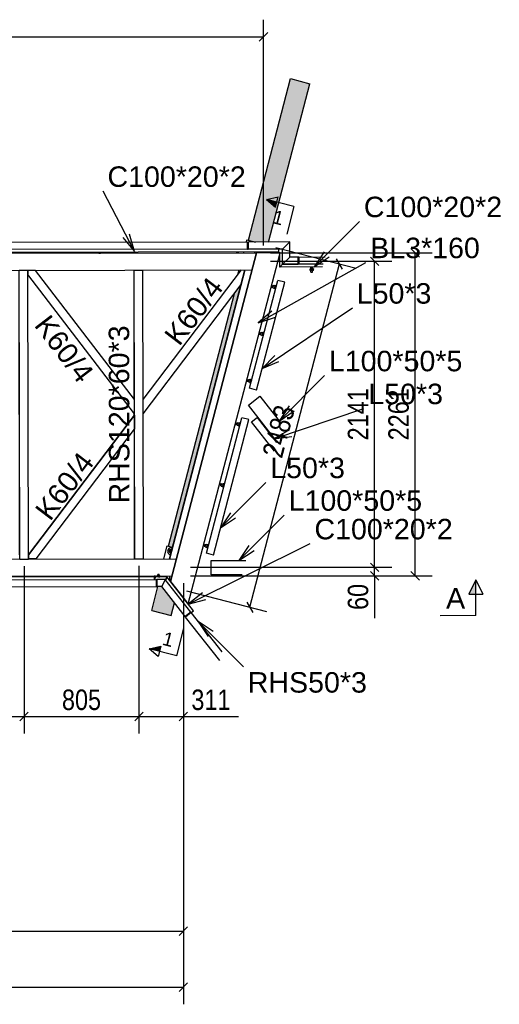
# Model space of a CAD drawing. Header units: millimetres. Extents: x -32861 to 254386, y 0 to 15445.
# Tile 48 of 67: x 160336 to 163694, y 3147 to 10036. Entities that reach past the tile are written whole.
import ezdxf

# ---------------------------------------------------------------- set-up
doc = ezdxf.new("R2010")
doc.units = ezdxf.units.MM
doc.styles.add('Arial', font='ARIAL.TTF', dxfattribs={"height": 0.2})
doc.styles.add('Arial Narrow', font='ARIALN.TTF', dxfattribs={"height": 0.2})

# ---------------------------------------------------------------- blocks, each defined once
blk = doc.blocks.new('Part-22009 - 21672')
at = {"color": 7}
for p, q in [((161385.8, 6264.5), (161913.5, 8285.5)), ((161386.8, 6264.5), (161914.6, 8285.5))]:
    blk.add_line(p, q, dxfattribs=at)
blk = doc.blocks.new('Part-68424 - 21672')
at = {"color": 7}
for p, q in [((160889.3, 8403.6), (160889.3, 8408.6)), ((160890.8, 8403.6), (160890.8, 8408.6)), ((160900.8, 8403.6), (160900.8, 8408.6)), ((160890.8, 8403.6), (160900.8, 8403.6))]:
    blk.add_line(p, q, dxfattribs=at)
blk = doc.blocks.new('Part-24994 - 21672')
at = {"color": 7}
for p, q in [((161138.4, 7379.3), (161136.7, 8284)), ((161138.2, 8284), (161198.2, 8284.1)), ((161142, 6264), (161138.2, 8284)), ((161202, 6264.1), (161198.2, 8284.1)), ((161138.6, 7268.7), (161138.5, 7279.4)), ((161140.4, 6264), (161138.8, 7168.8)), ((161142, 6264), (161202, 6264.1))]:
    blk.add_line(p, q, dxfattribs=at)
blk = doc.blocks.new('Part-67592 - 21672')
at = {"color": 7}
for p, q in [((161494.8, 5860.6), (161534.1, 5891.4)), ((161497.9, 5856.6), (161494.8, 5860.6)), ((161537.2, 5887.5), (161497.9, 5856.6)), ((161497.9, 5856.6), (161497.9, 5856.6)), ((161537.2, 5887.5), (161534.1, 5891.4)), ((161537.2, 5887.5), (161537.2, 5887.5))]:
    blk.add_line(p, q, dxfattribs=at)
blk = doc.blocks.new('Bolt-68297 - 21672')
at = {"color": 7}
for p, q in [((162104, 8176.9), (162101, 8165.3)), ((162101, 8165.3), (162109.8, 8163)), ((162104, 8176.9), (162112.8, 8174.7)), ((162108.9, 8159.7), (162113.7, 8178)), ((162108.9, 8159.7), (162118.5, 8157.1)), ((162111.3, 8168.9), (162120.9, 8166.3)), ((162113.7, 8178), (162123.3, 8175.5)), ((162124, 8177.9), (162117.9, 8154.7)), ((162117.9, 8154.7), (162120.8, 8154)), ((162126.9, 8177.2), (162120.8, 8154)), ((162122, 8158.3), (162128.7, 8156.6)), ((162122.3, 8159.8), (162129.1, 8158)), ((162124, 8177.9), (162126.9, 8177.2)), ((162125.4, 8171.4), (162132.1, 8169.6)), ((162125.7, 8172.8), (162132.5, 8171.1)), ((162018.1, 7848), (162015.1, 7836.4)), ((162015.1, 7836.4), (162023.9, 7834.1)), ((162018.1, 7848), (162026.9, 7845.7)), ((162023, 7830.7), (162027.8, 7849.1)), ((162023, 7830.7), (162032.7, 7828.2)), ((162025.4, 7839.9), (162035.1, 7837.4)), ((162027.8, 7849.1), (162037.5, 7846.5)), ((162038.1, 7849), (162032, 7825.7)), ((162032, 7825.7), (162034.9, 7825)), ((162041, 7848.2), (162034.9, 7825)), ((162036.1, 7829.3), (162042.8, 7827.6)), ((162036.4, 7830.8), (162043.2, 7829)), ((162038.1, 7849), (162041, 7848.2)), ((162039.5, 7842.4), (162046.2, 7840.6)), ((162039.9, 7843.9), (162046.6, 7842.1)), ((161932.2, 7519), (161929.2, 7507.4)), ((161932.2, 7519), (161941, 7516.7)), ((161937.1, 7501.7), (161941.9, 7520.1)), ((161939.5, 7510.9), (161949.2, 7508.4)), ((161941.9, 7520.1), (161951.6, 7517.6)), ((161952.2, 7520), (161946.1, 7496.8)), ((161955.1, 7519.2), (161949, 7496)), ((161952.2, 7520), (161955.1, 7519.2)), ((161953.6, 7513.4), (161960.3, 7511.7)), ((161954, 7514.9), (161960.7, 7513.1)), ((161929.2, 7507.4), (161938, 7505.1)), ((161937.1, 7501.7), (161946.8, 7499.2)), ((161946.1, 7496.8), (161949, 7496)), ((161950.2, 7500.4), (161956.9, 7498.6)), ((161950.5, 7501.8), (161957.3, 7500.1))]:
    blk.add_line(p, q, dxfattribs=at)
blk = doc.blocks.new('Part-21972 - 21672')
at = {"color": 7}
for p, q in [((160331.7, 8281.5), (160331.7, 8282.5)), ((160333.3, 8282.5), (160393.3, 8282.6)), ((160337, 6262.5), (160333.3, 8282.5)), ((160397, 6262.6), (160393.3, 8282.6)), ((160335.5, 6292.8), (160331.8, 8252.3)), ((160335.5, 6262.5), (160335.5, 6263.5)), ((160337, 6262.5), (160397, 6262.6))]:
    blk.add_line(p, q, dxfattribs=at)
blk = doc.blocks.new('Part-68286 - 21672')
at = {"color": 7}
for p, q in [((161931.6, 8480.5), (161931.7, 8430.5)), ((161931.6, 8480.5), (161936.6, 8480.5)), ((161936.6, 8480.5), (161936.7, 8430.5)), ((161931.7, 8430.5), (161936.7, 8430.5))]:
    blk.add_line(p, q, dxfattribs=at)
blk = doc.blocks.new('Part-22524 - 21672')
at = {"color": 7}
for p, q in [((161384.1, 6122.7), (161389.8, 6144.5)), ((161395.3, 6119.7), (161384.1, 6122.7))]:
    blk.add_line(p, q, dxfattribs=at)
blk = doc.blocks.new('Part-22567 - 21672')
at = {"color": 7}
for p, q in [((161980.1, 8405.6), (161981.4, 8410.6)), ((161992.5, 8405.6), (161993.9, 8410.6))]:
    blk.add_line(p, q, dxfattribs=at)
blk = doc.blocks.new('Part-25055 - 21672')
at = {"color": 7}
for p, q in [((160397, 6292.9), (161138.9, 7269.2)), ((161139.7, 7269.2), (160397.6, 6292.7)), ((161138.9, 7269.2), (161139.7, 7269.2)), ((161139.7, 7269.2), (161139.9, 7170.3)), ((160450.9, 6263.7), (161139.9, 7170.3)), ((160397, 6292.7), (160397.6, 6292.7)), ((160397, 6286.1), (160397.6, 6286.1)), ((160397.6, 6292.7), (160397.6, 6263.6)), ((160397.6, 6263.6), (160397.6, 6286.1)), ((160397, 6263.6), (160397.6, 6263.6)), ((160450.9, 6263.7), (160397.6, 6263.6))]:
    blk.add_line(p, q, dxfattribs=at)
blk = doc.blocks.new('Part-22909 - 21672')
at = {"color": 7}
for p, q in [((161344.6, 6264.4), (161368.3, 6355.2)), ((161368.3, 6355.2), (161406.9, 6345.1)), ((161311.6, 6137.9), (161313.2, 6144.3)), ((161426.6, 6060.9), (161427.1, 6060.8))]:
    blk.add_line(p, q, dxfattribs=at)
blk = doc.blocks.new('Part-22912 - 21672')
at = {"color": 7}
for p, q in [((161923.2, 8480.5), (161927.4, 8496.4)), ((161927.4, 8496.4), (161988, 8480.6)), ((161903.6, 8405.5), (161904.9, 8410.5)), ((162069.1, 8405.8), (162070.4, 8410.8)), ((161863.8, 8253), (161872.3, 8285.4)), ((161897.6, 8225.1), (161897.8, 8225.1))]:
    blk.add_line(p, q, dxfattribs=at)
blk = doc.blocks.new('Part-25047 - 21672')
at = {"color": 7}
for p, q in [((161199.9, 7379.4), (161888.5, 8285.4)), ((161199.9, 7378.4), (161889.2, 8285.4)), ((161886.6, 8182.8), (161913.4, 8285.5)), ((161200.1, 7279.5), (161886.6, 8182.8))]:
    blk.add_line(p, q, dxfattribs=at)
blk = doc.blocks.new('Part-25058 - 21672')
at = {"color": 7}
for p, q in [((160393.3, 8281.6), (160393.8, 8281.6)), ((160393.9, 8281.6), (160393.8, 8281.6)), ((160393.8, 8281.6), (160393.9, 8259.2)), ((160447.2, 8281.7), (160393.9, 8281.6)), ((160393.9, 8252.6), (160393.9, 8281.6)), ((161139.5, 7377.8), (160447.2, 8281.7)), ((160393.9, 8259.2), (160393.3, 8259.1)), ((160393.9, 8252.6), (160393.3, 8252.6)), ((161138.9, 7278.9), (160393.3, 8252.4)), ((161139.7, 7278.9), (160393.9, 8252.6)), ((161139.7, 7278.9), (161139.5, 7377.8)), ((161138.9, 7278.9), (161139.7, 7278.9))]:
    blk.add_line(p, q, dxfattribs=at)
blk = doc.blocks.new('Part-23241 - 21672')
at = {"color": 7}
for p, q in [((148761.5, 6240.9), (161433.2, 6264.6)), ((148761.7, 6120.9), (161401.8, 6144.5))]:
    blk.add_line(p, q, dxfattribs=at)
blk = doc.blocks.new('Part-68254 - 21672')
at = {"color": 7}
for p, q in [((162177, 8325.5), (162226.9, 8375.6)), ((162286.2, 8375.7), (162226.9, 8375.6)), ((162286.3, 8325.7), (162286.2, 8375.7)), ((162286.3, 8325.7), (162177, 8325.5))]:
    blk.add_line(p, q, dxfattribs=at)
blk = doc.blocks.new('Part-23889 - 21672')
for points in [[(162232.1, 9623.9), (161937, 8493.9), (161987.9, 8480.6), (162009.5, 8480.6), (162078.3, 8480.7), (162367.5, 9588.5), (162303.2, 9605.3)], [(161406.9, 6345.1), (161897.8, 8225.1), (161897.6, 8225.1), (161886.6, 8182.8), (161839.7, 8121.1), (161378, 6352.7), (161381.6, 6351.7)], [(161395.9, 5867.3), (161419.3, 5956.8), (161367.7, 6022.5), (161362.3, 6029.4), (161331, 6069.4), (161304, 6069.3), (161260.5, 5902.7), (161324.8, 5885.9)], [(161441.5, 6041.9), (161441.6, 6042.2), (161427.1, 6060.8), (161426.6, 6060.9)]]:
    blk.add_hatch(color=96).paths.add_polyline_path(points)
at = {"color": 96}
for p, q in [((161937, 8493.9), (162232.1, 9623.9)), ((162078.3, 8480.7), (162367.5, 9588.5)), ((162232.1, 9623.9), (162367.5, 9588.5)), ((161378, 6352.7), (161839.7, 8121.1)), ((161260.5, 5902.7), (161304, 6069.3)), ((161441.5, 6041.9), (161441.6, 6042.2)), ((161395.9, 5867.3), (161419.3, 5956.8)), ((161260.5, 5902.7), (161395.9, 5867.3))]:
    blk.add_line(p, q, dxfattribs=at)
blk = doc.blocks.new('Part-67568 - 21672')
at = {"color": 7}
for p, q in [((161994.7, 8405.6), (161391.7, 6106.1)), ((161391.7, 6106.1), (161994.6, 8405.6)), ((162159.5, 8405.9), (161994.6, 8405.6)), ((162159.4, 8405.5), (162159.5, 8405.9)), ((161515.2, 5947.9), (162156.9, 8395.7)), ((161391.7, 6106.1), (161503.8, 5962.5)), ((161391.7, 6106.1), (161391.7, 6106.1)), ((161496.8, 5971.5), (161391.7, 6106.1))]:
    blk.add_line(p, q, dxfattribs=at)
blk = doc.blocks.new('Part-68327 - 21672')
at = {"color": 7}
for p, q in [((148757.5, 8380.9), (161994.6, 8405.6)), ((148757.8, 8260.9), (161963.1, 8285.6))]:
    blk.add_line(p, q, dxfattribs=at)
blk = doc.blocks.new('Part-68278 - 21672')
at = {"color": 7}
for p, q in [((162157, 8305.5), (162156.8, 8405.5)), ((162156.8, 8405.5), (162176.8, 8405.5)), ((162157, 8305.5), (162177, 8325.5)), ((162177, 8325.5), (162177, 8325.5))]:
    blk.add_line(p, q, dxfattribs=at)
blk = doc.blocks.new('Part-67625 - 21672')
at = {"color": 7}
for p, q in [((162157, 8305.5), (162177, 8325.5)), ((162456, 8305.9), (162157, 8305.5)), ((162177, 8325.5), (162286.3, 8325.7))]:
    blk.add_line(p, q, dxfattribs=at)
blk = doc.blocks.new('Part-68313 - 21672')
at = {"color": 7}
for p, q in [((161283.8, 6139), (161283.1, 6119.3)), ((161367.8, 6135.9), (161283.8, 6139)), ((161357.8, 6116.2), (161367.8, 6135.9))]:
    blk.add_line(p, q, dxfattribs=at)
blk = doc.blocks.new('Bolt-68435 - 21672')
at = {"color": 7}
for p, q in [((161902.1, 8242.3), (161902.3, 8242.3)), ((161902.1, 8242.3), (161902.3, 8242.3)), ((161908.3, 8266), (161908.4, 8265.9)), ((161908.3, 8266), (161908.4, 8265.9))]:
    blk.add_line(p, q, dxfattribs=at)
for centre, radius, start, end in [((161955.6, 8458), 25, 67.64825, 112.67853), ((161955.6, 8458), 25, 67.64825, 112.67854), ((161902.5, 8254.8), 25, 68.50966, 68.84474), ((161902.5, 8254.8), 25, 68.50966, 68.84474), ((161902.5, 8254.8), 25, 261.88722, 262.22232), ((161902.5, 8254.8), 25, 261.88722, 262.22232), ((161902.5, 8254.8), 13, 267.81461, 268.44138), ((161902.5, 8254.8), 8, 276.27748, 277.33353), ((161902.5, 8254.8), 8, 53.39857, 54.45458), ((161902.5, 8254.8), 13, 62.29066, 62.91742)]:
    blk.add_arc(centre, radius, start, end, dxfattribs=at)
blk = doc.blocks.new('Part-67128 - 21672')
at = {"color": 7}
for p, q in [((161275.4, 6139.1), (161275.3, 6144.3)), ((161276.9, 6144.3), (161286.9, 6144.3)), ((161276.9, 6139.1), (161276.9, 6144.3)), ((161286.9, 6138.8), (161286.9, 6144.3))]:
    blk.add_line(p, q, dxfattribs=at)
blk = doc.blocks.new('Part-67332 - 21672')
at = {"color": 7}
for p, q in [((157090.2, 8406.5), (157090.2, 8421.5)), ((157090.2, 8406.5), (157090.2, 8421.5)), ((162151.1, 8410.9), (157090.2, 8401.5)), ((157091.5, 8403.5), (157091.4, 8421.5)), ((157091.4, 8421.5), (157091.5, 8401.5)), ((162151.1, 8410.9), (162151, 8430.9)), ((157090.2, 8401.5), (157090.2, 8403.5)), ((157091.4, 8403.5), (157091.5, 8403.5))]:
    blk.add_line(p, q, dxfattribs=at)
blk = doc.blocks.new('Part-68280 - 21672')
at = {"color": 7}
for p, q in [((162286.3, 8325.7), (162286.2, 8375.7)), ((162286.2, 8375.7), (162286.2, 8375.7)), ((162291.2, 8375.7), (162286.2, 8375.7)), ((162291.2, 8375.7), (162291.3, 8325.7)), ((162286.3, 8325.7), (162286.3, 8325.7)), ((162291.3, 8325.7), (162286.3, 8325.7))]:
    blk.add_line(p, q, dxfattribs=at)
blk = doc.blocks.new('Bolt-68436 - 21672')
at = {"color": 7}
for p, q in [((161383.2, 6313.1), (161386.7, 6326.5)), ((161393, 6303.4), (161383.2, 6313.1)), ((161386.7, 6326.5), (161400, 6330.2)), ((161393, 6303.4), (161396.2, 6304.3)), ((161400, 6330.2), (161402.4, 6327.9))]:
    blk.add_line(p, q, dxfattribs=at)
for centre, radius, start, end in [((161396.5, 6316.8), 25, 68.58483, 262.14715), ((161396.5, 6316.8), 25, 68.58483, 262.14715), ((161396.5, 6316.8), 13, 62.43109, 268.30095), ((161396.5, 6316.8), 8, 53.63492, 277.09717), ((161343.5, 6113.6), 25, 69.06671, 108.39218), ((161343.5, 6113.6), 25, 69.06671, 108.39218), ((161426.7, 6091.9), 25, 179.21562, 180.79133), ((161426.7, 6091.9), 25, 179.21562, 180.79133), ((161426.7, 6091.9), 25, 257.33226, 258.25862), ((161426.7, 6091.9), 25, 257.33226, 258.25862)]:
    blk.add_arc(centre, radius, start, end, dxfattribs=at)
blk = doc.blocks.new('Part-67598 - 21672')
at = {"color": 7}
for p, q in [((161355.3, 6119.4), (161331, 6069.4)), ((161494.8, 5860.6), (161331, 6069.4)), ((161534.1, 5891.4), (161355.3, 6119.4)), ((161534.1, 5891.4), (161494.8, 5860.6))]:
    blk.add_line(p, q, dxfattribs=at)
blk = doc.blocks.new('Bolt-67618 - 21672')
at = {"color": 7}
for p, q in [((162393.3, 8293.9), (162369.3, 8293.8)), ((162369.3, 8290.8), (162369.3, 8293.8)), ((162393.3, 8290.9), (162369.3, 8290.8)), ((162370.4, 8280.8), (162370.4, 8290.8)), ((162392.3, 8280.9), (162370.4, 8280.8)), ((162388.8, 8300.9), (162373.8, 8300.8)), ((162373.8, 8300.8), (162373.8, 8293.8)), ((162375.3, 8293.8), (162375.3, 8305.8)), ((162375.4, 8268.8), (162375.4, 8280.8)), ((162375.4, 8268.8), (162376.2, 8268.8)), ((162375.9, 8280.8), (162375.9, 8290.8)), ((162376.2, 8268.8), (162386.6, 8268.8)), ((162386.6, 8268.8), (162387.4, 8268.8)), ((162386.8, 8280.9), (162386.8, 8290.9)), ((162387.3, 8293.9), (162387.3, 8305.8)), ((162387.3, 8300.9), (162387.4, 8300.9)), ((162387.4, 8268.8), (162387.4, 8280.9)), ((162388.8, 8300.9), (162388.8, 8293.9)), ((162392.3, 8280.9), (162392.3, 8290.9)), ((162393.3, 8293.9), (162393.3, 8290.9))]:
    blk.add_line(p, q, dxfattribs=at)
blk = doc.blocks.new('Part-67595 - 21672')
at = {"color": 7}
for p, q in [((161291.2, 6119.3), (161291.3, 6069.3)), ((161291.2, 6119.3), (161296.2, 6119.3)), ((161291.3, 6069.3), (161296.3, 6069.3)), ((161296.2, 6119.3), (161296.3, 6069.3))]:
    blk.add_line(p, q, dxfattribs=at)
blk = doc.blocks.new('Part-67571 - 21672')
at = {"color": 7}
for p, q in [((161737, 5551.9), (161497.9, 5856.6)), ((161752.8, 5612.7), (161537.2, 5887.5))]:
    blk.add_line(p, q, dxfattribs=at)
blk = doc.blocks.new('Part-67578 - 21672')
at = {"color": 7}
blk.add_line((161751.2, 5606.2), (161751.4, 5606.4), dxfattribs=at)
blk = doc.blocks.new('Part-67599 - 21672')
at = {"color": 7}
for p, q in [((161355.3, 6119.4), (161296.2, 6119.3)), ((161296.2, 6119.3), (161296.3, 6069.3)), ((161331, 6069.4), (161296.3, 6069.3)), ((161355.3, 6119.4), (161331, 6069.4))]:
    blk.add_line(p, q, dxfattribs=at)
blk = doc.blocks.new('Part-67608 - 21672')
at = {"color": 7}
for p, q in [((161367.8, 6135.9), (161357.8, 6116.2)), ((161552.9, 5899.8), (161367.8, 6135.9)), ((161537.2, 5887.5), (161552.9, 5899.8))]:
    blk.add_line(p, q, dxfattribs=at)
blk = doc.blocks.new('Part-67620 - 21672')
at = {"color": 7}
for p, q in [((162291.2, 8375.7), (162474.3, 8376)), ((162291.3, 8325.7), (162291.2, 8375.7)), ((162461.3, 8326), (162291.3, 8325.7))]:
    blk.add_line(p, q, dxfattribs=at)
blk = doc.blocks.new('Part-67623 - 21672')
at = {"color": 7}
for p, q in [((161931.6, 8480.5), (157103.7, 8471.5)), ((161931.7, 8430.5), (161931.6, 8480.5)), ((157103.8, 8421.5), (157103.7, 8471.5)), ((161931.7, 8430.5), (157103.8, 8421.5))]:
    blk.add_line(p, q, dxfattribs=at)
blk = doc.blocks.new('Part-68028 - 21672')
at = {"color": 7}
for p, q in [((157396.7, 6112), (161291.2, 6119.3)), ((157396.7, 6112), (157396.8, 6062)), ((157396.8, 6062), (161291.3, 6069.3)), ((161291.2, 6119.3), (161291.3, 6069.3))]:
    blk.add_line(p, q, dxfattribs=at)
blk = doc.blocks.new('Part-68031 - 21672')
at = {"color": 7}
for p, q in [((157382.6, 6130), (157382.6, 6132)), ((157383.9, 6132), (157382.6, 6132)), ((157383.9, 6132), (161278.5, 6139.1)), ((157383.9, 6112), (157383.9, 6132)), ((161278.5, 6139.1), (161278.6, 6119.3)), ((157382.6, 6112), (157382.6, 6127)), ((157382.6, 6112), (157382.6, 6127)), ((157383.7, 6130), (157383.8, 6130)), ((157383.8, 6130), (157383.9, 6112))]:
    blk.add_line(p, q, dxfattribs=at)
blk = doc.blocks.new('Part-68255 - 21672')
at = {"color": 7}
for p, q in [((162226.7, 8481), (161936.6, 8480.5)), ((162176.8, 8430.9), (162226.7, 8481)), ((162176.8, 8430.9), (161936, 8430.5)), ((161936, 8430.5), (161936, 8430.5)), ((161936.7, 8430.5), (161936.7, 8430.5))]:
    blk.add_line(p, q, dxfattribs=at)
blk = doc.blocks.new('Part-68256 - 21672')
at = {"color": 7}
for p, q in [((162176.8, 8430.9), (162226.7, 8481)), ((162226.9, 8375.6), (162226.7, 8481)), ((162177, 8325.5), (162176.8, 8430.9)), ((162177, 8325.5), (162226.9, 8375.6))]:
    blk.add_line(p, q, dxfattribs=at)
blk = doc.blocks.new('Part-68292 - 21672')
at = {"color": 7}
for p, q in [((161938.6, 7339.5), (162017.2, 7401.2)), ((162017.2, 7401.2), (162169.2, 7207.5)), ((162137.5, 7085.9), (161938.6, 7339.5))]:
    blk.add_line(p, q, dxfattribs=at)
blk = doc.blocks.new('Part-68293 - 21672')
at = {"color": 7}
for p, q in [((161946.1, 7457.5), (162143.2, 8212.2)), ((161994.5, 7444.9), (162191.6, 8199.6)), ((162191.6, 8199.6), (162143.2, 8212.2)), ((161994.5, 7444.9), (161946.1, 7457.5))]:
    blk.add_line(p, q, dxfattribs=at)
blk = doc.blocks.new('Part-68294 - 21672')
at = {"color": 7}
for p, q in [((161644.7, 6302.8), (161892.2, 7251)), ((161693, 6290.2), (161940.6, 7238.4)), ((161940.6, 7238.4), (161892.2, 7251)), ((161693, 6290.2), (161644.7, 6302.8))]:
    blk.add_line(p, q, dxfattribs=at)
blk = doc.blocks.new('Part-68295 - 21672')
at = {"color": 7}
for p, q in [((161958.6, 7221.7), (161997.9, 7252.5)), ((161997.9, 7252.5), (162135.3, 7077.4)), ((162119.4, 7016.6), (161958.6, 7221.7))]:
    blk.add_line(p, q, dxfattribs=at)
blk = doc.blocks.new('Part-68296 - 21672')
at = {"color": 7}
for p, q in [((161675.8, 6252.1), (161919.9, 6252.6)), ((161676, 6152.1), (161675.8, 6252.1)), ((161893.8, 6152.5), (161676, 6152.1))]:
    blk.add_line(p, q, dxfattribs=at)
blk = doc.blocks.new('Bolt-68298 - 21672')
at = {"color": 7}
for p, q in [((161853.1, 7215.8), (161850, 7204.1)), ((161850, 7204.1), (161858.8, 7201.9)), ((161853.1, 7215.8), (161861.8, 7213.5)), ((161857.9, 7198.5), (161862.7, 7216.9)), ((161857.9, 7198.5), (161867.6, 7195.9)), ((161860.3, 7207.7), (161870, 7205.1)), ((161862.7, 7216.9), (161872.4, 7214.3)), ((161873, 7216.7), (161867, 7193.5)), ((161867, 7193.5), (161869.9, 7192.8)), ((161875.9, 7216), (161869.9, 7192.8)), ((161871, 7197.1), (161877.7, 7195.4)), ((161871.4, 7198.6), (161878.1, 7196.8)), ((161873, 7216.7), (161875.9, 7216)), ((161874.4, 7210.2), (161881.1, 7208.4)), ((161874.8, 7211.6), (161881.5, 7209.9)), ((161741.9, 6790), (161738.9, 6778.4)), ((161738.9, 6778.4), (161747.6, 6776.1)), ((161741.9, 6790), (161750.7, 6787.7)), ((161746.8, 6772.7), (161751.6, 6791.1)), ((161746.8, 6772.7), (161756.4, 6770.2)), ((161749.2, 6781.9), (161758.8, 6779.4)), ((161751.6, 6791.1), (161761.2, 6788.6)), ((161761.9, 6791), (161755.8, 6767.8)), ((161755.8, 6767.8), (161758.7, 6767)), ((161764.8, 6790.3), (161758.7, 6767)), ((161759.8, 6771.4), (161766.6, 6769.6)), ((161760.2, 6772.8), (161766.9, 6771.1)), ((161761.9, 6791), (161764.8, 6790.3)), ((161763.2, 6784.5), (161770, 6782.7)), ((161763.6, 6785.9), (161770.3, 6784.2)), ((161630.7, 6364.3), (161627.7, 6352.7)), ((161627.7, 6352.7), (161636.5, 6350.4)), ((161630.7, 6364.3), (161639.5, 6362)), ((161635.6, 6347), (161640.4, 6365.4)), ((161635.6, 6347), (161645.3, 6344.5)), ((161638, 6356.2), (161647.7, 6353.7)), ((161640.4, 6365.4), (161650.1, 6362.9)), ((161650.7, 6365.3), (161644.6, 6342.1)), ((161644.6, 6342.1), (161647.5, 6341.3)), ((161653.6, 6364.5), (161647.5, 6341.3)), ((161648.7, 6345.7), (161655.4, 6343.9)), ((161649.1, 6347.1), (161655.8, 6345.4)), ((161650.7, 6365.3), (161653.6, 6364.5)), ((161652.1, 6358.7), (161658.8, 6357)), ((161652.5, 6360.2), (161659.2, 6358.4))]:
    blk.add_line(p, q, dxfattribs=at)
blk = doc.blocks.new('Bolt-68299 - 21672')
at = {"color": 7}
for p, q in [((162024.1, 7219.1), (162029.6, 7223.5)), ((162025, 7218), (162030.5, 7222.3)), ((162032.4, 7208.5), (162037.9, 7212.8)), ((162033.3, 7207.3), (162038.9, 7211.7))]:
    blk.add_line(p, q, dxfattribs=at)
blk = doc.blocks.new('Part-68324 - 21672')
at = {"color": 7}
for p, q in [((161278.5, 6134.3), (161283.7, 6134.3)), ((161281.4, 6119.3), (161281.4, 6131.3)), ((161281.4, 6131.3), (161283.5, 6131.3))]:
    blk.add_line(p, q, dxfattribs=at)
blk = doc.blocks.new('Bolt-68325 - 21672')
at = {"color": 7}
for p, q in [((161297.6, 6140.1), (161298.1, 6140.1)), ((161297.6, 6138.4), (161297.6, 6140.1)), ((161298.3, 6148.1), (161297.8, 6148.1)), ((161297.8, 6148.1), (161297.8, 6140.1)), ((161318.1, 6140.1), (161298.1, 6140.1)), ((161298.2, 6138.4), (161298.1, 6140.1)), ((161317.9, 6148.1), (161298.3, 6148.1)), ((161298.3, 6140.1), (161298.3, 6148.1)), ((161302.6, 6154.3), (161303.1, 6154.3)), ((161302.6, 6148.1), (161302.6, 6154.3)), ((161303.1, 6154.3), (161303.8, 6154.3)), ((161303.1, 6148.1), (161303.1, 6154.3)), ((161303.3, 6140.1), (161303.3, 6148.1)), ((161312.5, 6154.3), (161303.8, 6154.3)), ((161308.3, 6138.1), (161307.6, 6138.1)), ((161307.6, 6138.1), (161318.2, 6138.1)), ((161313.1, 6154.3), (161312.5, 6154.3)), ((161313.1, 6148.1), (161313.1, 6154.3)), ((161313.2, 6140.1), (161313.1, 6148.1)), ((161313.2, 6137.9), (161313.2, 6138.1)), ((161314.2, 6137.8), (161314.2, 6138.1)), ((161314.7, 6137.8), (161314.7, 6138.1)), ((161318, 6140.1), (161317.9, 6148.1)), ((161318.2, 6138.1), (161318.1, 6140.1))]:
    blk.add_line(p, q, dxfattribs=at)
blk = doc.blocks.new('Part-68433 - 21672')
at = {"color": 7}
for p, q in [((161855.9, 8405.4), (161855.9, 8410.4)), ((161857.4, 8405.4), (161857.4, 8410.4)), ((161857.4, 8405.4), (161867.4, 8405.4)), ((161867.4, 8405.4), (161867.4, 8410.4))]:
    blk.add_line(p, q, dxfattribs=at)
blk = doc.blocks.new('StraightDimension-25661 - 21672')
at = {"color": 174}
for p, q in [((161481.9, 6094.7), (161481.9, 3146.9)), ((142636, 3266.9), (161481.9, 3266.9)), ((161451.9, 3236.9), (161511.9, 3296.9))]:
    blk.add_line(p, q, dxfattribs=at)
blk = doc.blocks.new('StraightDimension-25702 - 21672')
at = {"color": 174}
for p, q in [((161171.2, 6214.1), (161171.2, 5041.1)), ((161481.9, 6094.7), (161481.9, 5041.1)), ((161201.2, 5191.1), (161141.2, 5131.1)), ((161451.9, 5131.1), (161511.9, 5191.1)), ((161171.2, 5161.1), (161481.9, 5161.1)), ((161481.9, 5161.1), (161867.9, 5161.1)), ((161481.9, 5161.1), (161867.9, 5161.1))]:
    blk.add_line(p, q, dxfattribs=at)
at = {"color": 30, "style": 'Arial Narrow'}
blk.add_text('311', height=143.16, dxfattribs=at).set_placement((161538.1, 5206.1))
blk = doc.blocks.new('StraightDimension-25652 - 21672')
at = {"color": 174}
for p, q in [((161481.9, 6094.7), (161481.9, 3538.9)), ((148733.3, 3658.9), (161481.9, 3658.9)), ((161451.9, 3628.9), (161511.9, 3688.9))]:
    blk.add_line(p, q, dxfattribs=at)
blk = doc.blocks.new('StraightDimension-25700 - 21672')
at = {"color": 174}
for p, q in [((159561.3, 6211.1), (159561.3, 5041.1)), ((160366.3, 6212.6), (160366.3, 5041.1)), ((159591.3, 5191.1), (159531.3, 5131.1)), ((160336.3, 5131.1), (160396.3, 5191.1)), ((159561.3, 5161.1), (160366.3, 5161.1))]:
    blk.add_line(p, q, dxfattribs=at)
at = {"color": 30, "style": 'Arial Narrow'}
blk.add_text('805', height=143.16, dxfattribs=at).set_placement((159827, 5206.1))
blk = doc.blocks.new('StraightDimension-25701 - 21672')
at = {"color": 174}
for p, q in [((160366.3, 6212.6), (160366.3, 5041.1)), ((161171.2, 6214.1), (161171.2, 5041.1)), ((160396.3, 5191.1), (160336.3, 5131.1)), ((161141.2, 5131.1), (161201.2, 5191.1)), ((160366.3, 5161.1), (161171.2, 5161.1))]:
    blk.add_line(p, q, dxfattribs=at)
at = {"color": 30, "style": 'Arial Narrow'}
blk.add_text('805', height=143.16, dxfattribs=at).set_placement((160632, 5206.1))
blk = doc.blocks.new('StraightDimension-25832 - 21672')
at = {"color": 174}
for p, q in [((162130.6, 8443.4), (162691, 8297)), ((162596.3, 8290.7), (162553.4, 8364)), ((161947.6, 5924.9), (162574.9, 8327.3)), ((161503.3, 6040.9), (162063.7, 5894.6)), ((161926.1, 5961.5), (161969, 5888.3))]:
    blk.add_line(p, q, dxfattribs=at)
at = {"color": 30, "style": 'Arial Narrow'}
blk.add_text('2483', height=143.16, rotation=75.36687, dxfattribs=at).set_placement((162171.6, 6961))
blk = doc.blocks.new('StraightDimension-25866 - 21672')
at = {"color": 174}
for p, q in [((162091.8, 8345.7), (162941.4, 8345.7)), ((162851.4, 8315.7), (162791.4, 8375.7)), ((162821.4, 6204.7), (162821.4, 8345.7)), ((161531.7, 6204.7), (162941.4, 6204.7)), ((162791.4, 6234.7), (162851.4, 6174.7))]:
    blk.add_line(p, q, dxfattribs=at)
at = {"color": 30, "style": 'Arial Narrow'}
blk.add_text('2141', height=143.16, rotation=90.00021, dxfattribs=at).set_placement((162776.4, 7092.8))
blk = doc.blocks.new('StraightDimension-25867 - 21672')
at = {"color": 174}
for p, q in [((161531.7, 6204.7), (162941.4, 6204.7)), ((162791.4, 6234.7), (162851.4, 6174.7)), ((162821.4, 6144.7), (162821.4, 6204.7)), ((161531.9, 6144.7), (162941.4, 6144.7)), ((162851.4, 6114.7), (162791.4, 6174.7)), ((162821.4, 6144.7), (162821.4, 5849.8)), ((162821.4, 6144.7), (162821.4, 5849.8))]:
    blk.add_line(p, q, dxfattribs=at)
at = {"color": 30, "style": 'Arial Narrow'}
blk.add_text('60', height=143.16, rotation=90.00021, dxfattribs=at).set_placement((162776.4, 5906))
blk = doc.blocks.new('StraightDimension-25878 - 21672')
at = {"color": 174}
for p, q in [((162092.4, 8405.7), (163225.2, 8405.7)), ((163135.2, 8375.7), (163075.2, 8435.7)), ((163105.2, 6144.7), (163105.2, 8405.7)), ((161531.9, 6144.7), (163225.2, 6144.7)), ((163075.2, 6174.7), (163135.2, 6114.7))]:
    blk.add_line(p, q, dxfattribs=at)
at = {"color": 30, "style": 'Arial Narrow'}
blk.add_text('2261', height=143.16, rotation=90.00021, dxfattribs=at).set_placement((163060.2, 7092.8))
blk = doc.blocks.new('StraightDimension-25883 - 21672')
at = {"color": 174}
for p, q in [((162042.4, 8455.7), (162042.4, 10036.2)), ((162012.4, 9886.2), (162072.4, 9946.2)), ((143212.1, 9916.2), (162042.4, 9916.2))]:
    blk.add_line(p, q, dxfattribs=at)
blk = doc.blocks.new('Mark-69152 - 21672')
at = {"color": 136}
for p, q in [((161515.3, 5947), (162369.9, 6370.2)), ((161616.3, 6024.8), (161515.3, 5947)), ((161515.3, 5947), (161638.5, 5980))]:
    blk.add_line(p, q, dxfattribs=at)
at = {"color": 30, "style": 'Arial'}
blk.add_text('C100*20*2', height=143.26, dxfattribs=at).set_placement((162399.9, 6400.2))
blk = doc.blocks.new('SectionMark-25921 - 21672')
blk.add_hatch(color=5).paths.add_polyline_path([(163529.9, 6016.2), (163479.9, 6016.1), (163529.7, 6116.2)])
at = {"color": 5}
for p, q in [((163529.7, 6116.2), (163479.9, 6016.1)), ((163530.2, 5866.2), (163529.7, 6116.2)), ((163529.7, 6116.2), (163579.9, 6016.3)), ((163479.9, 6016.1), (163579.9, 6016.3)), ((163530.2, 5866.2), (163280.2, 5865.8))]:
    blk.add_line(p, q, dxfattribs=at)
at = {"color": 5, "style": 'Arial'}
blk.add_text('A', height=143.3, rotation=0.10886, dxfattribs=at).set_placement((163321.6, 5915.9))
blk = doc.blocks.new('Mark-69254 - 21672')
at = {"color": 136}
for p, q in [((161870.8, 6252), (162189, 6570.2)), ((161941.5, 6358), (161870.8, 6252)), ((161870.8, 6252), (161976.9, 6322.7))]:
    blk.add_line(p, q, dxfattribs=at)
at = {"color": 30, "style": 'Arial'}
blk.add_text('L100*50*5', height=143.26, dxfattribs=at).set_placement((162219, 6600.2))
blk = doc.blocks.new('Mark-24992 - 21672')
at = {"color": 30, "style": 'Arial'}
blk.add_text('RHS120*60*3', height=143.262, rotation=90.10907, dxfattribs=at).set_placement((161104.7, 6651.2))
blk = doc.blocks.new('Mark-25045 - 21672')
at = {"color": 30, "style": 'Arial'}
blk.add_text('K60/4', height=143.26, rotation=52.76368, dxfattribs=at).set_placement((161453.4, 7745.6))
blk = doc.blocks.new('Mark-25053 - 21672')
at = {"color": 30, "style": 'Arial'}
blk.add_text('K60/4', height=143.26, rotation=52.76368, dxfattribs=at).set_placement((160549, 6521.3))
blk = doc.blocks.new('Mark-25056 - 21672')
at = {"color": 30, "style": 'Arial'}
blk.add_text('K60/4', height=143.26, rotation=307.44831, dxfattribs=at).set_placement((160432.3, 7897.2))
blk = doc.blocks.new('SectionMark-25920 - 21672')
for points in [[(162135.7, 8760), (162126.2, 8723.7), (162063.1, 8778.9)], [(161324.2, 5652.1), (161314.8, 5615.8), (161242.2, 5634.8)]]:
    blk.add_hatch(color=5).paths.add_polyline_path(points)
at = {"color": 5}
for p, q in [((162063.1, 8778.9), (162145.2, 8796.3)), ((162256.7, 8728.4), (162063.1, 8778.9)), ((162063.1, 8778.9), (162126.2, 8723.7)), ((162126.2, 8723.7), (162145.2, 8796.3)), ((162256.7, 8728.4), (162206.1, 8534.9)), ((161435.7, 5584.2), (161486.2, 5777.7)), ((161242.2, 5634.8), (161324.2, 5652.1)), ((161324.2, 5652.1), (161305.3, 5579.5)), ((161435.7, 5584.2), (161242.2, 5634.8)), ((161305.3, 5579.5), (161242.2, 5634.8))]:
    blk.add_line(p, q, dxfattribs=at)
at = {"color": 5, "style": 'Arial'}
for p in [(162098.6, 8614.6), (161328.2, 5664)]:
    blk.add_text('1', height=95.5, rotation=345.36666, dxfattribs=at).set_placement(p)
blk = doc.blocks.new('Mark-69138 - 21672')
at = {"color": 136}
for p, q in [((161584.8, 5826), (161903, 5507.8)), ((161584.8, 5826), (161655.5, 5719.9)), ((161690.9, 5755.3), (161584.8, 5826))]:
    blk.add_line(p, q, dxfattribs=at)
at = {"color": 30, "style": 'Arial'}
blk.add_text('RHS50*3', height=143.26, dxfattribs=at).set_placement((161933, 5327.8))
blk = doc.blocks.new('Mark-69250 - 21672')
at = {"color": 136}
for p, q in [((162152.6, 7227.9), (162470.8, 7546.1)), ((162223.3, 7333.9), (162152.6, 7227.9)), ((162152.6, 7227.9), (162258.7, 7298.6))]:
    blk.add_line(p, q, dxfattribs=at)
at = {"color": 30, "style": 'Arial'}
blk.add_text('L100*50*5', height=143.26, dxfattribs=at).set_placement((162500.8, 7576.1))
blk = doc.blocks.new('Mark-69251 - 21672')
at = {"color": 136}
for p, q in [((162033.5, 7596.2), (162665.7, 8019.4)), ((162123.5, 7686.5), (162033.5, 7596.2)), ((162033.5, 7596.2), (162151.3, 7645))]:
    blk.add_line(p, q, dxfattribs=at)
at = {"color": 30, "style": 'Arial'}
blk.add_text('L50*3', height=143.26, dxfattribs=at).set_placement((162695.7, 8049.4))
blk = doc.blocks.new('Mark-69118 - 21672')
at = {"color": 136}
for p, q in [((161138.8, 8413.3), (160920.7, 8836.5)), ((161059.3, 8513), (161138.8, 8413.3)), ((161138.8, 8413.3), (161103.8, 8535.9))]:
    blk.add_line(p, q, dxfattribs=at)
at = {"color": 30, "style": 'Arial'}
blk.add_text('C100*20*2', height=143.26, dxfattribs=at).set_placement((160950.7, 8866.5))
blk = doc.blocks.new('Mark-69136 - 21672')
at = {"color": 136}
for p, q in [((162005.8, 7914.4), (162760.2, 8337.6)), ((162102.6, 7997.4), (162005.8, 7914.4)), ((162005.8, 7914.4), (162127, 7953.8))]:
    blk.add_line(p, q, dxfattribs=at)
at = {"color": 30, "style": 'Arial'}
blk.add_text('BL3*160', height=143.26, dxfattribs=at).set_placement((162790.2, 8367.6))
blk = doc.blocks.new('Mark-69161 - 21672')
at = {"color": 136}
for p, q in [((162397.8, 8306.3), (162716, 8624.5)), ((162468.5, 8412.4), (162397.8, 8306.3)), ((162397.8, 8306.3), (162503.9, 8377))]:
    blk.add_line(p, q, dxfattribs=at)
at = {"color": 30, "style": 'Arial'}
blk.add_text('C100*20*2', height=143.26, dxfattribs=at).set_placement((162746, 8654.5))
blk = doc.blocks.new('Mark-69252 - 21672')
at = {"color": 136}
for p, q in [((161742.2, 6480.2), (162060.3, 6798.4)), ((161812.9, 6586.3), (161742.2, 6480.2)), ((161742.2, 6480.2), (161848.2, 6550.9))]:
    blk.add_line(p, q, dxfattribs=at)
at = {"color": 30, "style": 'Arial'}
blk.add_text('L50*3', height=143.26, dxfattribs=at).set_placement((162090.3, 6828.4))
blk = doc.blocks.new('Mark-69253 - 21672')
at = {"color": 136}
for p, q in [((162114.5, 7103), (162746.7, 7316.2)), ((162225, 7166.7), (162114.5, 7103)), ((162114.5, 7103), (162241, 7119.3))]:
    blk.add_line(p, q, dxfattribs=at)
at = {"color": 30, "style": 'Arial'}
blk.add_text('L50*3', height=143.26, dxfattribs=at).set_placement((162776.7, 7346.2))

msp = doc.modelspace()

# ---------------------------------------------------------------- block references
for name in ['StraightDimension-25883 - 21672', 'Part-23889 - 21672', 'Mark-69118 - 21672', 'SectionMark-25920 - 21672', 'Mark-69161 - 21672', 'Part-67623 - 21672', 'Part-22912 - 21672', 'Bolt-68435 - 21672', 'Part-68286 - 21672', 'Part-68255 - 21672', 'Mark-69136 - 21672', 'Part-68256 - 21672', 'Part-68327 - 21672', 'Part-67332 - 21672', 'Part-68424 - 21672', 'Part-67568 - 21672', 'StraightDimension-25832 - 21672', 'StraightDimension-25878 - 21672', 'Part-68433 - 21672', 'Part-22567 - 21672', 'Part-68278 - 21672', 'StraightDimension-25866 - 21672', 'Part-68254 - 21672', 'Part-68280 - 21672', 'Part-67620 - 21672', 'Part-21972 - 21672', 'Part-25058 - 21672', 'Part-24994 - 21672', 'Part-25047 - 21672', 'Part-22009 - 21672', 'Part-67625 - 21672', 'Bolt-67618 - 21672', 'Mark-25045 - 21672', 'Part-68293 - 21672', 'Mark-69251 - 21672', 'Bolt-68297 - 21672', 'Mark-25056 - 21672', 'Mark-24992 - 21672', 'Mark-69250 - 21672', 'Mark-69253 - 21672', 'Part-68292 - 21672', 'Part-25055 - 21672', 'Part-68294 - 21672', 'Part-68295 - 21672', 'Bolt-68298 - 21672', 'Bolt-68299 - 21672', 'Mark-25053 - 21672', 'Mark-69252 - 21672', 'Mark-69254 - 21672', 'Mark-69152 - 21672', 'Part-22909 - 21672', 'Bolt-68436 - 21672', 'Part-23241 - 21672', 'StraightDimension-25700 - 21672', 'StraightDimension-25701 - 21672', 'StraightDimension-25702 - 21672', 'StraightDimension-25867 - 21672', 'Part-68296 - 21672', 'Part-68031 - 21672', 'Part-67128 - 21672', 'Part-68324 - 21672', 'Part-68313 - 21672', 'Bolt-68325 - 21672', 'Part-67608 - 21672', 'Part-22524 - 21672', 'SectionMark-25921 - 21672', 'StraightDimension-25661 - 21672', 'StraightDimension-25652 - 21672', 'Part-68028 - 21672', 'Part-67595 - 21672', 'Part-67599 - 21672', 'Part-67598 - 21672', 'Part-67592 - 21672', 'Part-67571 - 21672', 'Mark-69138 - 21672', 'Part-67578 - 21672']:
    msp.add_blockref(name, (0, 0))

doc.saveas('drawing.dxf')
